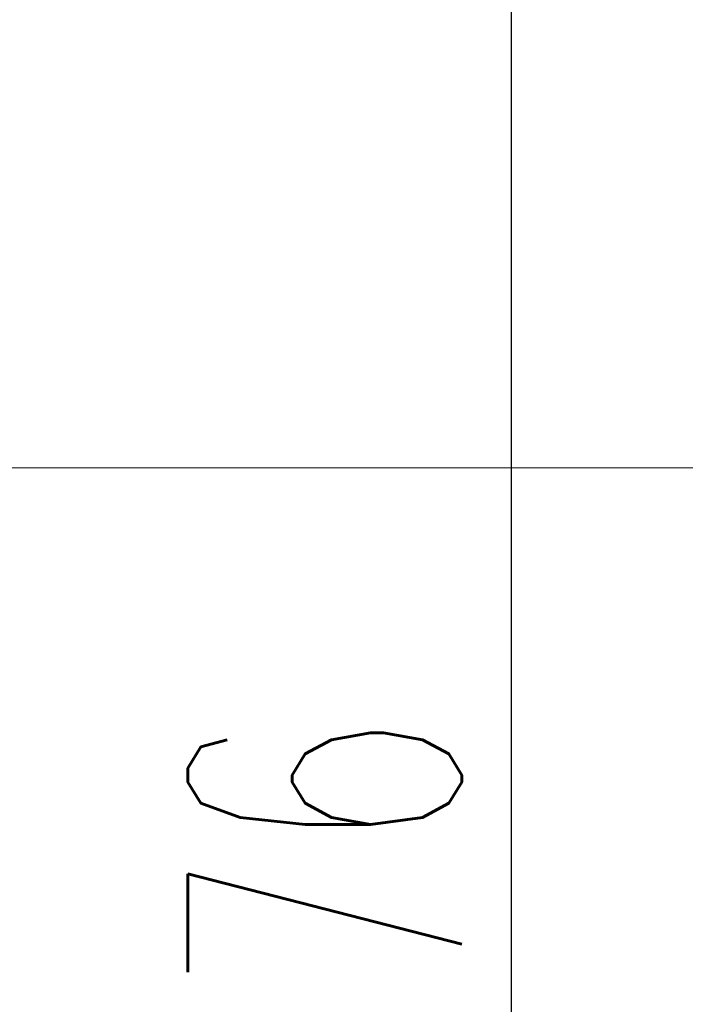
# Model space of a CAD drawing. Header units: millimetres. Extents: x -26122 to -12632, y -5851 to 1414.
# Tile 56 of 73: x -13445 to -13418, y -340 to -300. Entities that reach past the tile are written whole.
import ezdxf

# ---------------------------------------------------------------- set-up
doc = ezdxf.new("R2010")
doc.units = ezdxf.units.MM
doc.layers.add('A-INW-SC', color=30, linetype='Continuous', lineweight=13)
doc.layers.add('CS_WIDOK', color=30, linetype='Continuous')
doc.styles.add('wymiar', font='romans.shx', dxfattribs={"width": 0.6})
doc.dimstyles.new('Copy of WYM_75', dxfattribs={"dimtxt": 10, "dimasz": 8, "dimexe": 7.5, "dimexo": 7.5, "dimgap": 3, "dimtad": 1, "dimdec": 1, "dimdsep": 46, "dimtxsty": 'wymiar', "dimblk1": 'ARCHTICK', "dimblk2": 'ARCHTICK', "dimsah": 1, "dimcen": 12, "dimdle": 5, "dimclre": 5, "dimclrt": 12, "dimadec": 0, "dimazin": 0, "dimtfac": 1, "dimtdec": 1, "dimtmove": 0, "dimatfit": 3, "dimldrblk": 'ARCHTICK', "dimfxl": 1, "dimarcsym": 0})

# ---------------------------------------------------------------- blocks, each defined once
blk = doc.blocks.new('_ArchTick')
at = {"color": 0, "linetype": 'ByBlock', "const_width": 0.15}
blk.add_lwpolyline([(-0.5, -0.5), (0.5, 0.5)], dxfattribs=at)
blk = doc.blocks.new('*D58')
at = {"layer": 'CS_WIDOK', "color": 0, "lineweight": -2, "transparency": 16777216}
blk.add_line((-13424.756, -428.212), (-13424.756, -244.661), dxfattribs=at)
at = {"layer": 'CS_WIDOK', "color": 7, "lineweight": -2, "transparency": 16777216}
for p, q in [((-13463.81, -248.661), (-13420.756, -248.661)), ((-13463.795, -424.212), (-13420.756, -424.212))]:
    blk.add_line(p, q, dxfattribs=at)
at = {"layer": 'CS_WIDOK', "color": 0, "lineweight": -2, "transparency": 16777216, "xscale": 6, "yscale": 6, "zscale": 6}
for p, rotation in [((-13424.756, -248.661), 90), ((-13424.756, -424.212), 270)]:
    blk.add_blockref('_ArchTick', p, dxfattribs=dict(at, rotation=rotation))
at = {"layer": 'CS_WIDOK', "color": 7, "transparency": 16777216, "insert": (-13432.256, -336.437), "char_height": 11, "attachment_point": 5, "rotation": 90, "style": 'wymiar'}
blk.add_mtext('176', dxfattribs=at)

msp = doc.modelspace()

# ---------------------------------------------------------------- linework, layer by layer
at = {"layer": 'A-INW-SC', "color": 7}
msp.add_line((-13295.795, -318.161), (-13495.795, -318.161), dxfattribs=at)

# ---------------------------------------------------------------- dimensions: what is measured, and where the dimension line sits
at = {"layer": 'CS_WIDOK', "color": 7}
dim = msp.add_linear_dim(base=(-13424.756, -248.661), p1=(-13468.795, -424.212), p2=(-13468.81, -248.661), angle=90, dimstyle='Copy of WYM_75', override={"dimtxt": 11, "dimasz": 6, "dimexe": 4, "dimexo": 5, "dimgap": 2, "dimdec": 0, "dimdle": 4, "dimclre": 7, "dimclrt": 7, "dimtmove": 1}, dxfattribs=at)
dim.commit()
dim.dimension.update_dxf_attribs({"geometry": '*D58', "text_midpoint": (-13432.256, -336.437)})

doc.saveas('drawing.dxf')
